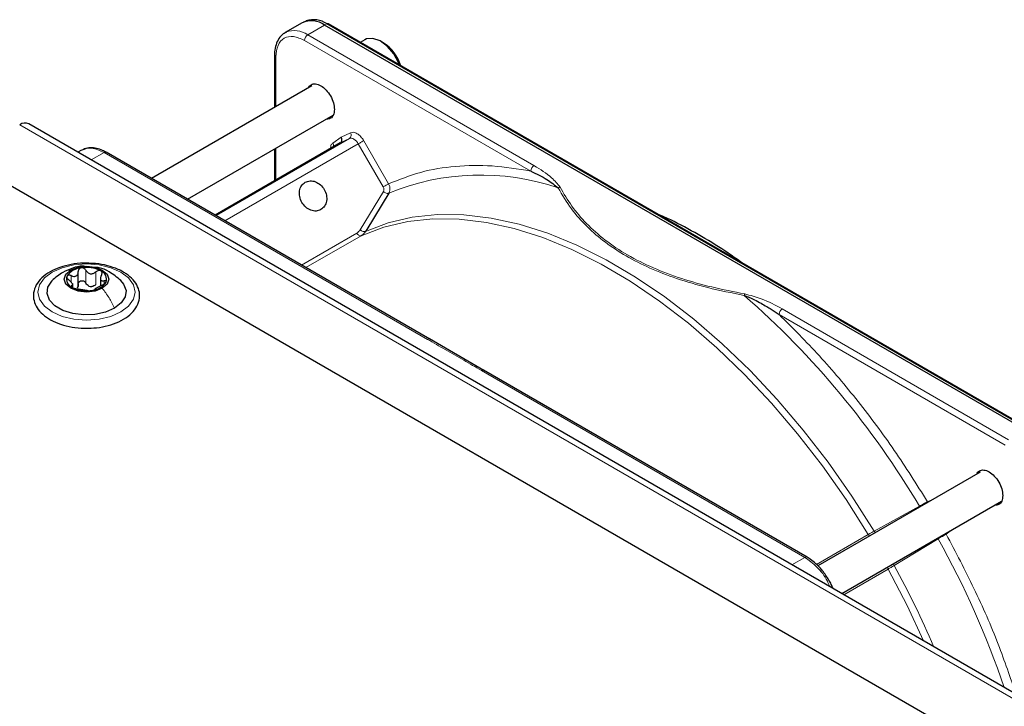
# Paper-space layout 'Blatt2' of a CAD drawing. Header units: millimetres. Extents: x 5 to 418, y 2 to 292.
# Tile 116 of 124: x 292 to 311, y 247 to 260. Entities that reach past the tile are written whole.
import ezdxf

# ---------------------------------------------------------------- set-up
doc = ezdxf.new("R2010")
doc.units = ezdxf.units.MM

psp = doc.layouts.new('Blatt2')

# ---------------------------------------------------------------- linework, layer by layer
at = {"color": 7, "linetype": 'Continuous', "lineweight": 25}
for p, q in [((297.634, 260.072), (297.32, 259.891)), ((297.706, 260.105), (297.66, 260.085)), ((311.026, 252.54), (298.05, 260.031)), ((311.091, 252.561), (298.115, 260.052)), ((297.32, 259.891), (297.334, 259.898)), ((298.795, 259.759), (298.708, 259.71)), ((299.133, 259.703), (299.086, 259.73)), ((297.123, 259.475), (297.123, 258.506)), ((297.812, 258.903), (294.847, 257.192)), ((347.499, 225.156), (289.752, 258.492)), ((295.514, 256.807), (298.208, 258.362)), ((348.668, 225.818), (292.571, 258.203)), ((298.34, 257.852), (296.021, 256.514)), ((293.549, 257.714), (293.483, 257.676)), ((299.997, 254.219), (294.007, 257.677)), ((297.123, 257.736), (297.123, 257.15)), ((299.239, 256.92), (298.829, 256.248)), ((293.489, 255.207), (293.489, 255.47)), ((293.385, 255.178), (293.385, 255.246)), ((293.898, 255.366), (293.898, 255.203)), ((300.999, 253.64), (299.991, 254.222)), ((306.983, 250.186), (300.993, 253.644)), ((310.186, 251.76), (307.184, 250.026)), ((307.625, 249.512), (310.582, 251.219))]:
    psp.add_line(p, q, dxfattribs=at)
at = {"color": 7, "linetype": 'Continuous', "lineweight": 18}
for p, q in [((297.737, 259.85), (298.05, 260.031)), ((298.05, 260.031), (298.093, 260.051)), ((298.093, 260.051), (311.069, 252.561)), ((301.926, 257.431), (297.737, 259.85)), ((301.867, 257.329), (297.678, 259.747)), ((297.148, 259.441), (297.148, 258.52)), ((348.501, 225.802), (292.404, 258.186)), ((298.357, 257.958), (298.531, 258.039)), ((296.039, 256.504), (298.511, 257.931)), ((298.673, 257.833), (296.205, 256.408)), ((298.201, 257.848), (298.357, 257.958)), ((298.511, 257.931), (298.34, 257.852)), ((299.134, 257.035), (298.673, 257.833)), ((298.774, 257.891), (299.235, 257.093)), ((293.727, 257.535), (293.966, 257.672)), ((293.966, 257.672), (299.955, 254.215)), ((297.148, 257.75), (297.148, 257.164)), ((298.707, 256.242), (299.137, 256.949)), ((297.621, 255.59), (298.645, 256.182)), ((298.829, 256.248), (298.808, 256.213)), ((298.726, 256.132), (297.704, 255.542)), ((293.63, 255.255), (293.63, 255.493)), ((293.814, 255.227), (293.814, 255.465)), ((293.354, 255.277), (293.354, 255.394)), ((293.967, 255.237), (293.967, 255.299)), ((293.365, 255.184), (293.365, 255.206)), ((310.712, 252.359), (306.523, 254.777)), ((310.653, 252.257), (306.464, 254.675)), ((300.952, 253.64), (306.941, 250.182)), ((309.211, 251.212), (309.34, 251.271)), ((308.227, 250.669), (309.065, 251.129)), ((309.676, 250.695), (309.558, 250.612)), ((307.157, 250.052), (308.116, 250.606)), ((309.412, 250.526), (308.595, 250.031)), ((306.941, 250.182), (306.703, 250.044)), ((308.485, 249.966), (307.661, 249.491))]:
    psp.add_line(p, q, dxfattribs=at)
at = {"color": 7, "linetype": 'Continuous', "lineweight": 25, "flags": 128}
for points in [[(299.444, 259.285), (299.426, 259.328), (299.332, 259.495), (299.211, 259.636), (299.076, 259.736), (298.943, 259.783), (298.825, 259.774), (298.795, 259.759)], [(293.933, 255.161), (293.799, 255.109), (293.641, 255.091), (293.484, 255.109), (293.35, 255.161), (293.26, 255.238), (293.229, 255.329), (293.26, 255.42), (293.35, 255.497)], [(293.35, 255.497), (293.484, 255.549), (293.641, 255.567), (293.799, 255.549), (293.933, 255.497), (294.023, 255.42), (294.054, 255.329), (294.023, 255.238), (293.933, 255.161)], [(294.16, 254.791), (293.993, 254.719), (293.797, 254.677), (293.589, 254.669), (293.385, 254.694), (293.202, 254.752), (293.054, 254.837), (292.954, 254.943), (292.91, 255.061), (292.925, 255.181), (292.998, 255.294), (293.003, 255.299)], [(294.271, 255.307), (294.329, 255.239), (294.373, 255.121), (294.358, 255.001), (294.285, 254.888), (294.16, 254.791)]]:
    psp.add_lwpolyline(points, dxfattribs=at)
at = {"color": 7, "linetype": 'Continuous', "lineweight": 18, "flags": 128}
for points in [[(298.673, 257.833), (298.656, 257.859), (298.637, 257.883), (298.615, 257.903), (298.593, 257.919), (298.571, 257.93), (298.549, 257.936), (298.529, 257.936), (298.511, 257.931)], [(298.673, 257.833), (298.686, 257.84), (298.699, 257.848), (298.713, 257.856), (298.727, 257.864), (298.741, 257.872), (298.754, 257.879), (298.765, 257.886), (298.774, 257.891)], [(298.808, 256.213), (299.227, 256.37), (299.672, 256.474), (300.14, 256.523), (300.628, 256.519), (301.134, 256.459), (301.653, 256.345), (302.183, 256.178), (302.721, 255.959), (303.263, 255.688), (303.807, 255.368), (304.349, 255.001), (304.885, 254.588), (305.413, 254.132), (305.929, 253.637), (306.43, 253.104), (306.913, 252.537), (307.375, 251.94), (307.814, 251.316), (308.227, 250.669)], [(308.116, 250.606), (307.705, 251.251), (307.267, 251.873), (306.806, 252.468), (306.324, 253.033), (305.825, 253.564), (305.311, 254.058), (304.784, 254.512), (304.25, 254.924), (303.71, 255.29), (303.168, 255.609), (302.627, 255.879), (302.091, 256.098), (301.562, 256.264), (301.045, 256.378), (300.541, 256.437), (300.055, 256.442), (299.588, 256.393), (299.144, 256.289), (298.726, 256.132)], [(294.278, 254.723), (294.091, 254.641), (293.874, 254.589), (293.641, 254.571), (293.408, 254.589), (293.191, 254.641), (293.005, 254.723), (292.862, 254.831), (292.772, 254.956), (292.741, 255.091), (292.772, 255.225), (292.862, 255.351), (293.005, 255.458), (293.191, 255.541), (293.408, 255.593), (293.641, 255.61), (293.874, 255.593), (294.091, 255.541), (294.278, 255.458), (294.421, 255.351), (294.511, 255.225), (294.541, 255.091), (294.511, 254.956), (294.421, 254.831), (294.278, 254.723)], [(309.141, 248.637), (308.838, 249.288), (308.485, 249.966)]]:
    psp.add_lwpolyline(points, dxfattribs=at)
at = {"color": 7, "linetype": 'Continuous', "lineweight": 25}
for centre, radius, start, end in [((297.806, 259.69), 0.419, 54.3824, 114.3071), ((297.847, 259.701), 0.429, 54.844, 109.1737), ((298.105, 260.031), 0.0233, 64.1059, 120.3461), ((298.712, 259.039), 0.786, 17.3945, 57.6066), ((292.502, 258.05), 0.168, 65.6929, 125.6176), ((293.565, 255.196), 0.342, 93.4335, 146.5611), ((293.642, 254.971), 0.576, 62.6428, 99.7711), ((293.848, 255.328), 0.165, 340.539, 69.2579), ((293.435, 255.33), 0.165, 160.539, 249.2579), ((293.718, 255.462), 0.342, 273.4335, 326.5611), ((293.641, 255.687), 0.576, 242.6428, 279.7711), ((293.744, 255.402), 0.211, 254.2708, 268.1431)]:
    psp.add_arc(centre, radius, start, end, dxfattribs=at)
at = {"color": 7, "linetype": 'Continuous', "lineweight": 18}
for centre, radius, start, end in [((297.49, 259.502), 0.426, 54.6299, 111.5164), ((297.806, 259.742), 0.128, 122.6055, 177.3945), ((298.464, 257.995), 0.0796, 306.4137, 32.9981), ((298.127, 257.8), 0.088, 345.8273, 33.1487), ((301.995, 257.323), 0.128, 122.6055, 177.3945), ((300.935, 252.808), 4.448, 71.1411, 112.4176), ((295.159, 242.853), 16.182, 30.76, 48.7978), ((306.592, 254.669), 0.128, 122.6055, 177.3945), ((294.397, 242.217), 17.161, 18.8979, 28.9594), ((293.858, 241.932), 16.816, 23.1054, 28.7929)]:
    psp.add_arc(centre, radius, start, end, dxfattribs=at)
at = {"color": 7, "linetype": 'Continuous', "lineweight": 25}
for points, knots in [([(297.339, 259.895), (297.314, 259.883), (297.252, 259.851), (297.183, 259.758), (297.138, 259.637), (297.12, 259.54), (297.124, 259.483), (297.125, 259.474)], [0, 0, 0, 0, 0.178354, 0.449158, 0.712581, 0.953986, 1, 1, 1, 1]), ([(297.749, 258.867), (297.764, 258.889), (297.795, 258.936), (297.879, 258.949), (297.978, 258.915), (298.078, 258.834), (298.162, 258.721), (298.22, 258.59), (298.228, 258.509), (298.232, 258.468)], [0, 0, 0, 0, 0.132467, 0.277056, 0.421645, 0.566234, 0.710822, 0.855411, 1, 1, 1, 1]), ([(298.232, 258.468), (298.228, 258.432), (298.22, 258.361), (298.164, 258.296), (298.109, 258.292), (298.082, 258.29)], [0, 0, 0, 0, 0.342828, 0.685656, 1, 1, 1, 1]), ([(298.34, 257.852), (298.346, 257.856), (298.358, 257.866), (298.368, 257.885), (298.371, 257.905), (298.37, 257.922), (298.366, 257.941), (298.36, 257.952), (298.357, 257.958)], [0, 0, 0, 0, 0.198498, 0.430822, 0.560297, 0.69832, 0.844889, 1, 1, 1, 1]), ([(294.007, 257.674), (293.985, 257.687), (293.925, 257.722), (293.826, 257.753), (293.713, 257.764), (293.62, 257.753), (293.576, 257.724), (293.563, 257.715)], [0, 0, 0, 0, 0.145773, 0.386037, 0.633577, 0.892944, 1, 1, 1, 1]), ([(301.867, 257.329), (301.971, 257.279), (302.161, 257.187), (302.307, 257.07), (302.373, 257.017)], [0, 0, 0, 0, 0.5464871, 1, 1, 1, 1]), ([(305.808, 255.611), (305.654, 255.719), (305.332, 255.944), (304.838, 256.23), (304.461, 256.429), (304.254, 256.515), (304.215, 256.531)], [0, 0, 0, 0, 0.292559, 0.608996, 0.925533, 1, 1, 1, 1]), ([(298.726, 256.132), (298.742, 256.143), (298.774, 256.164), (298.797, 256.197), (298.808, 256.213)], [0, 0, 0, 0, 0.499991, 1, 1, 1, 1]), ([(293.716, 255.62), (293.672, 255.623), (293.552, 255.629), (293.357, 255.605), (293.145, 255.552), (292.959, 255.468), (292.809, 255.358), (292.703, 255.226), (292.653, 255.079), (292.66, 254.931), (292.72, 254.795), (292.825, 254.674), (292.973, 254.571), (293.158, 254.489), (293.37, 254.439), (293.531, 254.417), (293.616, 254.421), (293.626, 254.422)], [0, 0, 0, 0, 0.043178, 0.116961, 0.19094, 0.26533, 0.340301, 0.415461, 0.48884, 0.558844, 0.627333, 0.696902, 0.76915, 0.842962, 0.916921, 0.990714, 1, 1, 1, 1]), ([(294.319, 255.462), (294.289, 255.479), (294.202, 255.526), (294.032, 255.581), (293.855, 255.618), (293.748, 255.62), (293.716, 255.62)], [0, 0, 0, 0, 0.180167, 0.52014, 0.85956, 1, 1, 1, 1]), ([(293.203, 255.454), (293.168, 255.433), (293.096, 255.388), (293.034, 255.328), (293.001, 255.297)], [0, 0, 0, 0, 0.473586, 1, 1, 1, 1]), ([(293.619, 255.564), (293.602, 255.566), (293.524, 255.575), (293.378, 255.537), (293.262, 255.482), (293.201, 255.453)], [0, 0, 0, 0, 0.1144085, 0.5347632, 1, 1, 1, 1]), ([(293.354, 255.394), (293.371, 255.388), (293.396, 255.379), (293.429, 255.381), (293.451, 255.388), (293.469, 255.403), (293.486, 255.43), (293.488, 255.455), (293.489, 255.472)], [0, 0, 0, 0, 0.2491679, 0.3743031, 0.4989033, 0.6239875, 0.7497462, 1, 1, 1, 1]), ([(293.544, 255.538), (293.536, 255.536), (293.52, 255.532), (293.501, 255.515), (293.49, 255.495), (293.489, 255.479), (293.489, 255.472)], [0, 0, 0, 0, 0.250033, 0.499632, 0.749228, 1, 1, 1, 1]), ([(293.63, 255.493), (293.625, 255.5), (293.617, 255.514), (293.596, 255.53), (293.571, 255.539), (293.553, 255.539), (293.544, 255.538)], [0, 0, 0, 0, 0.249815, 0.499908, 0.75012, 1, 1, 1, 1]), ([(293.626, 254.422), (293.692, 254.423), (293.835, 254.425), (294.045, 254.466), (294.244, 254.537), (294.412, 254.635), (294.538, 254.758), (294.615, 254.899), (294.633, 255.049), (294.596, 255.191), (294.51, 255.319), (294.41, 255.407), (294.339, 255.45), (294.319, 255.462)], [0, 0, 0, 0, 0.086679, 0.18602, 0.285774, 0.386232, 0.487425, 0.587594, 0.683756, 0.776289, 0.868666, 0.964239, 1, 1, 1, 1]), ([(293.63, 255.493), (293.639, 255.479), (293.654, 255.456), (293.685, 255.437), (293.711, 255.429), (293.739, 255.429), (293.776, 255.437), (293.799, 255.454), (293.814, 255.465)], [0, 0, 0, 0, 0.249199, 0.374336, 0.49893, 0.624007, 0.749759, 1, 1, 1, 1]), ([(294.277, 255.302), (294.207, 255.36), (294.087, 255.46), (293.92, 255.539), (293.832, 255.544), (293.81, 255.546)], [0, 0, 0, 0, 0.507466, 0.877443, 1, 1, 1, 1]), ([(293.907, 255.482), (293.9, 255.485), (293.886, 255.491), (293.861, 255.489), (293.835, 255.481), (293.821, 255.47), (293.814, 255.465)], [0, 0, 0, 0, 0.249991, 0.499611, 0.749127, 1, 1, 1, 1]), ([(293.917, 255.405), (293.921, 255.413), (293.928, 255.427), (293.93, 255.449), (293.923, 255.469), (293.912, 255.478), (293.907, 255.482)], [0, 0, 0, 0, 0.249852, 0.499902, 0.750115, 1, 1, 1, 1]), ([(293.279, 255.385), (293.278, 255.38), (293.275, 255.369), (293.282, 255.349), (293.296, 255.33), (293.309, 255.318), (293.316, 255.312)], [0, 0, 0, 0, 0.249857, 0.499466, 0.749011, 1, 1, 1, 1]), ([(293.354, 255.394), (293.346, 255.397), (293.33, 255.403), (293.308, 255.403), (293.289, 255.398), (293.282, 255.389), (293.279, 255.385)], [0, 0, 0, 0, 0.249807, 0.500055, 0.750309, 1, 1, 1, 1]), ([(293.365, 255.206), (293.373, 255.208), (293.384, 255.211), (293.386, 255.225), (293.382, 255.238), (293.371, 255.256), (293.351, 255.282), (293.33, 255.3), (293.316, 255.312)], [0, 0, 0, 0, 0.249201, 0.374338, 0.498932, 0.624008, 0.74976, 1, 1, 1, 1]), ([(293.489, 255.234), (293.488, 255.221), (293.487, 255.195), (293.474, 255.175), (293.467, 255.165)], [0, 0, 0, 0, 0.50155, 1, 1, 1, 1]), ([(293.489, 255.234), (293.489, 255.241), (293.49, 255.257), (293.501, 255.277), (293.52, 255.293), (293.544, 255.301), (293.57, 255.301), (293.596, 255.292), (293.617, 255.276), (293.625, 255.262), (293.63, 255.255)], [0, 0, 0, 0, 0.125193, 0.249438, 0.374279, 0.499024, 0.623869, 0.749369, 0.87443, 1, 1, 1, 1]), ([(293.687, 255.199), (293.675, 255.206), (293.651, 255.22), (293.637, 255.244), (293.63, 255.255)], [0, 0, 0, 0, 0.498457, 1, 1, 1, 1]), ([(293.814, 255.227), (293.803, 255.218), (293.78, 255.2), (293.751, 255.194), (293.737, 255.191)], [0, 0, 0, 0, 0.501552, 1, 1, 1, 1]), ([(293.917, 255.405), (293.91, 255.39), (293.899, 255.366), (293.897, 255.337), (293.901, 255.319), (293.912, 255.306), (293.931, 255.296), (293.953, 255.298), (293.967, 255.299)], [0, 0, 0, 0, 0.249201, 0.3743378, 0.4989316, 0.6240084, 0.74976, 1, 1, 1, 1]), ([(293.929, 255.218), (293.937, 255.221), (293.953, 255.228), (293.975, 255.242), (293.994, 255.258), (294.001, 255.268), (294.004, 255.273)], [0, 0, 0, 0, 0.249807, 0.500055, 0.750309, 1, 1, 1, 1]), ([(294.004, 255.273), (294.005, 255.278), (294.008, 255.287), (294, 255.296), (293.987, 255.301), (293.973, 255.3), (293.967, 255.299)], [0, 0, 0, 0, 0.249857, 0.499466, 0.749011, 1, 1, 1, 1]), ([(293.365, 255.206), (293.362, 255.205), (293.355, 255.203), (293.353, 255.196), (293.36, 255.187), (293.371, 255.179), (293.376, 255.176)], [0, 0, 0, 0, 0.249852, 0.499902, 0.750115, 1, 1, 1, 1]), ([(293.376, 255.176), (293.383, 255.172), (293.397, 255.165), (293.422, 255.156), (293.447, 255.15), (293.462, 255.147), (293.469, 255.146)], [0, 0, 0, 0, 0.249991, 0.499611, 0.749127, 1, 1, 1, 1]), ([(293.653, 255.118), (293.643, 255.119), (293.629, 255.121), (293.598, 255.125), (293.572, 255.129), (293.544, 255.133), (293.507, 255.14), (293.484, 255.144), (293.469, 255.146)], [0, 0, 0, 0, 0.249199, 0.374336, 0.49893, 0.624007, 0.749759, 1, 1, 1, 1]), ([(293.653, 255.118), (293.657, 255.117), (293.666, 255.116), (293.687, 255.115), (293.712, 255.116), (293.73, 255.119), (293.738, 255.12)], [0, 0, 0, 0, 0.249815, 0.499908, 0.75012, 1, 1, 1, 1]), ([(293.738, 255.12), (293.747, 255.121), (293.763, 255.124), (293.781, 255.13), (293.793, 255.136), (293.794, 255.138), (293.794, 255.14)], [0, 0, 0, 0, 0.250033, 0.499632, 0.749228, 1, 1, 1, 1]), ([(293.929, 255.218), (293.912, 255.21), (293.887, 255.199), (293.854, 255.181), (293.832, 255.169), (293.814, 255.158), (293.797, 255.147), (293.795, 255.143), (293.794, 255.14)], [0, 0, 0, 0, 0.249168, 0.374303, 0.498903, 0.623987, 0.749746, 1, 1, 1, 1]), ([(305.819, 255.028), (305.851, 255.016), (305.916, 254.992), (306.019, 254.943), (306.125, 254.886), (306.229, 254.826), (306.342, 254.758), (306.416, 254.707), (306.464, 254.675)], [0, 0, 0, 0, 0.131707, 0.266427, 0.45503, 0.620819, 0.756483, 1, 1, 1, 1]), ([(310.123, 251.723), (310.138, 251.746), (310.169, 251.792), (310.254, 251.805), (310.353, 251.771), (310.452, 251.691), (310.536, 251.577), (310.595, 251.446), (310.602, 251.365), (310.606, 251.325)], [0, 0, 0, 0, 0.1324673, 0.2770561, 0.4216448, 0.5662336, 0.7108224, 0.8554112, 1, 1, 1, 1]), ([(310.606, 251.325), (310.602, 251.289), (310.594, 251.217), (310.539, 251.152), (310.483, 251.148), (310.457, 251.146)], [0, 0, 0, 0, 0.342828, 0.685656, 1, 1, 1, 1]), ([(307.388, 249.76), (307.35, 249.819), (307.297, 249.903), (307.205, 250.009), (307.123, 250.088), (307.044, 250.151), (306.996, 250.176), (306.982, 250.183)], [0, 0, 0, 0, 0.335679, 0.470244, 0.690003, 0.912197, 1, 1, 1, 1]), ([(307.461, 249.609), (307.451, 249.633), (307.43, 249.685), (307.403, 249.734), (307.388, 249.76)], [0, 0, 0, 0, 0.475457, 1, 1, 1, 1])]:
    psp.add_open_spline(points, degree=3, knots=knots, dxfattribs=at)
at = {"color": 7, "linetype": 'Continuous', "lineweight": 18}
for points, knots in [([(297.678, 259.747), (297.608, 259.778), (297.469, 259.84), (297.294, 259.8), (297.171, 259.668), (297.155, 259.517), (297.148, 259.441)], [0, 0, 0, 0, 0.25, 0.5, 0.75, 1, 1, 1, 1]), ([(297.148, 259.441), (297.14, 259.446), (297.127, 259.456), (297.125, 259.468), (297.123, 259.474)], [0, 0, 0, 0, 0.516427, 1, 1, 1, 1]), ([(298.531, 258.039), (298.548, 258.043), (298.585, 258.053), (298.654, 258.025), (298.722, 257.969), (298.757, 257.916), (298.774, 257.891)], [0, 0, 0, 0, 0.240773, 0.5, 0.759227, 1, 1, 1, 1]), ([(298.16, 257.759), (298.161, 257.776), (298.165, 257.815), (298.187, 257.836), (298.201, 257.848)], [0, 0, 0, 0, 0.4024672, 1, 1, 1, 1]), ([(293.966, 257.672), (293.888, 257.708), (293.732, 257.78), (293.61, 257.736), (293.549, 257.714)], [0, 0, 0, 0, 0.500051, 1, 1, 1, 1]), ([(294.007, 257.677), (294.001, 257.679), (293.989, 257.683), (293.973, 257.676), (293.966, 257.672)], [0, 0, 0, 0, 0.499665, 1, 1, 1, 1]), ([(299.235, 257.093), (299.429, 257.17), (299.819, 257.326), (300.466, 257.43), (301.147, 257.445), (301.627, 257.368), (301.867, 257.329)], [0, 0, 0, 0, 0.2493274, 0.5, 0.7506726, 1, 1, 1, 1]), ([(302.409, 257.031), (302.361, 257.09), (302.239, 257.239), (302.043, 257.359), (301.926, 257.431)], [0, 0, 0, 0, 0.39819, 1, 1, 1, 1]), ([(299.239, 256.92), (299.244, 256.93), (299.256, 256.953), (299.262, 256.996), (299.257, 257.045), (299.242, 257.077), (299.235, 257.093)], [0, 0, 0, 0, 0.219499, 0.459352, 0.719529, 1, 1, 1, 1]), ([(299.137, 256.949), (299.14, 256.955), (299.146, 256.967), (299.148, 256.99), (299.145, 257.013), (299.138, 257.028), (299.134, 257.035)], [0, 0, 0, 0, 0.248974, 0.501635, 0.750749, 1, 1, 1, 1]), ([(302.373, 257.017), (302.378, 257.02), (302.39, 257.027), (302.403, 257.029), (302.409, 257.031)], [0, 0, 0, 0, 0.483164, 1, 1, 1, 1]), ([(302.373, 257.017), (302.45, 256.887), (302.597, 256.639), (302.895, 256.302), (303.235, 256.009), (303.624, 255.753), (304.068, 255.528), (304.576, 255.331), (305.161, 255.159), (305.592, 255.073), (305.819, 255.028)], [0, 0, 0, 0, 0.140701, 0.267721, 0.384941, 0.499776, 0.614572, 0.731748, 0.859012, 1, 1, 1, 1]), ([(305.83, 255.056), (305.624, 255.096), (305.224, 255.174), (304.655, 255.335), (304.128, 255.532), (303.648, 255.771), (303.233, 256.048), (302.892, 256.353), (302.612, 256.681), (302.478, 256.912), (302.409, 257.031)], [0, 0, 0, 0, 0.12858, 0.250086, 0.375109, 0.5, 0.624891, 0.749913, 0.871409, 1, 1, 1, 1]), ([(298.645, 256.182), (298.657, 256.19), (298.681, 256.206), (298.698, 256.23), (298.707, 256.242)], [0, 0, 0, 0, 0.5, 1, 1, 1, 1]), ([(293.205, 255.451), (293.211, 255.456), (293.251, 255.487), (293.305, 255.493), (293.35, 255.497)], [0, 0, 0, 0, 0.162643, 1, 1, 1, 1]), ([(305.819, 255.028), (305.82, 255.033), (305.824, 255.044), (305.828, 255.052), (305.83, 255.056)], [0, 0, 0, 0, 0.499999, 1, 1, 1, 1]), ([(306.523, 254.777), (306.398, 254.845), (306.19, 254.958), (305.933, 255.028), (305.83, 255.056)], [0, 0, 0, 0, 0.600655, 1, 1, 1, 1]), ([(306.464, 254.675), (306.716, 254.425), (307.22, 253.922), (307.933, 253.074), (308.608, 252.173), (309.011, 251.532), (309.211, 251.212)], [0, 0, 0, 0, 0.249257, 0.5, 0.750743, 1, 1, 1, 1]), ([(299.955, 254.215), (299.963, 254.218), (299.978, 254.225), (299.992, 254.224), (299.997, 254.219), (299.997, 254.219)], [0, 0, 0, 0, 0.499627, 0.999253, 1, 1, 1, 1]), ([(299.955, 254.215), (300.064, 254.152), (300.23, 254.056), (300.454, 253.928), (300.677, 253.799), (300.843, 253.703), (300.952, 253.64)], [0, 0, 0, 0, 0.328002, 0.499943, 0.671978, 1, 1, 1, 1]), ([(300.993, 253.644), (300.987, 253.646), (300.975, 253.65), (300.96, 253.643), (300.952, 253.64)], [0, 0, 0, 0, 0.498808, 1, 1, 1, 1]), ([(309.211, 251.212), (309.201, 251.206), (309.181, 251.195), (309.141, 251.172), (309.102, 251.15), (309.077, 251.135), (309.065, 251.129)], [0, 0, 0, 0, 0.283074, 0.544119, 0.783104, 1, 1, 1, 1]), ([(308.116, 250.606), (308.133, 250.615), (308.167, 250.635), (308.207, 250.657), (308.227, 250.669)], [0, 0, 0, 0, 0.495617, 1, 1, 1, 1]), ([(308.245, 250.639), (308.244, 250.64), (308.238, 250.648), (308.232, 250.659), (308.227, 250.669)], [0, 0, 0, 0, 0.1518539, 1, 1, 1, 1]), ([(308.139, 250.578), (308.137, 250.579), (308.129, 250.586), (308.122, 250.597), (308.116, 250.606)], [0, 0, 0, 0, 0.180328, 1, 1, 1, 1]), ([(309.412, 250.526), (309.424, 250.533), (309.449, 250.548), (309.489, 250.571), (309.528, 250.594), (309.548, 250.606), (309.558, 250.612)], [0, 0, 0, 0, 0.216924, 0.455917, 0.716953, 1, 1, 1, 1]), ([(309.558, 250.612), (309.734, 250.278), (310.087, 249.608), (310.52, 248.613), (310.745, 247.958), (310.851, 247.65)], [0, 0, 0, 0, 0.345104, 0.692266, 1, 1, 1, 1]), ([(306.941, 250.182), (306.949, 250.185), (306.964, 250.192), (306.979, 250.191), (306.983, 250.185), (306.984, 250.185)], [0, 0, 0, 0, 0.4834208, 0.9668416, 1, 1, 1, 1]), ([(307.402, 249.641), (307.388, 249.675), (307.334, 249.808), (307.169, 250.017), (307.017, 250.127), (306.941, 250.182)], [0, 0, 0, 0, 0.146557, 0.573279, 1, 1, 1, 1]), ([(308.485, 249.966), (308.48, 249.976), (308.474, 249.988), (308.473, 249.999), (308.473, 250.001)], [0, 0, 0, 0, 0.80906, 1, 1, 1, 1]), ([(308.485, 249.966), (308.502, 249.976), (308.536, 249.996), (308.575, 250.019), (308.595, 250.031)], [0, 0, 0, 0, 0.495823, 1, 1, 1, 1]), ([(308.595, 250.031), (308.59, 250.04), (308.583, 250.051), (308.579, 250.06), (308.579, 250.062)], [0, 0, 0, 0, 0.836939, 1, 1, 1, 1])]:
    psp.add_open_spline(points, degree=3, knots=knots, dxfattribs=at)
at = {"color": 7, "linetype": 'Continuous', "lineweight": 25}
for points in [[(297.982, 256.616), (297.952, 256.604), (297.894, 256.58), (297.792, 256.599), (297.698, 256.656), (297.624, 256.746), (297.583, 256.855), (297.581, 256.965), (297.615, 257.063), (297.665, 257.102), (297.69, 257.121)], [(297.69, 257.121), (297.719, 257.133), (297.777, 257.156), (297.88, 257.137), (297.974, 257.08), (298.047, 256.99), (298.089, 256.882), (298.091, 256.772), (298.056, 256.674), (298.006, 256.635), (297.982, 256.616)]]:
    psp.add_open_spline(points, degree=3, dxfattribs=at)
at = {"color": 7, "linetype": 'Continuous', "lineweight": 18}
for points in [[(299.235, 257.093), (299.228, 257.089), (299.216, 257.082), (299.188, 257.066), (299.159, 257.049), (299.142, 257.04), (299.134, 257.035)], [(299.239, 256.92), (299.232, 256.918), (299.219, 256.914), (299.192, 256.918), (299.163, 256.93), (299.146, 256.942), (299.137, 256.949)], [(298.726, 256.132), (298.72, 256.131), (298.708, 256.128), (298.685, 256.137), (298.663, 256.155), (298.651, 256.173), (298.645, 256.182)], [(298.808, 256.213), (298.801, 256.211), (298.788, 256.207), (298.761, 256.212), (298.732, 256.223), (298.715, 256.236), (298.707, 256.242)], [(294.16, 254.791), (294.128, 254.857), (294.064, 254.988), (293.977, 255.103), (293.933, 255.161)]]:
    psp.add_open_spline(points, degree=3, dxfattribs=at)

doc.saveas('drawing.dxf')
